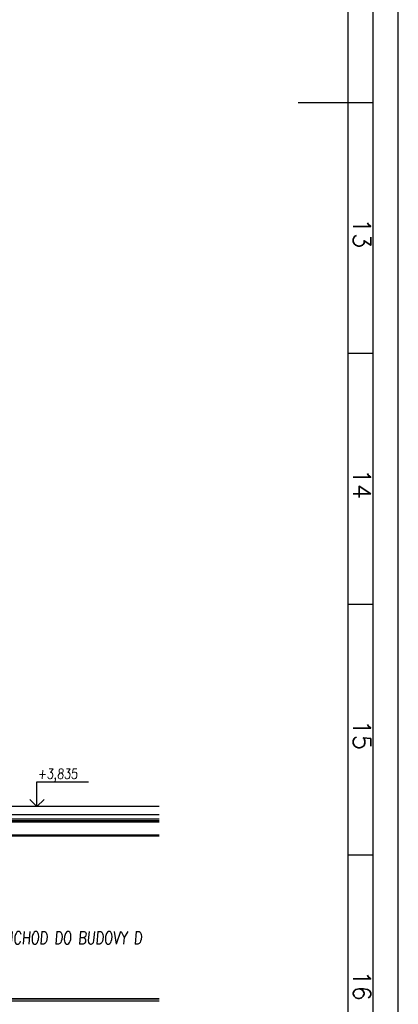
# Model space of a CAD drawing. Header units: millimetres. Extents: x 171 to 266814, y 44 to 350448.
# Tile 68 of 105: x 34615 to 42171, y 41523 to 61151. Entities that reach past the tile are written whole.
import ezdxf
from ezdxf.enums import TextEntityAlignment as Align

# ---------------------------------------------------------------- set-up
doc = ezdxf.new("R2010")
doc.units = ezdxf.units.MM
doc.header["$LTSCALE"] = 100
for name, color, linetype in [('1_RÁMEČEK', 7, 'Continuous'), ('KOTY', 7, 'Continuous'), ('TENKA', 253, 'Continuous'), ('TLUSTA', 2, 'Continuous')]:
    doc.layers.add(name, color=color, linetype=linetype)
doc.styles.add('CS-ROMANS', font='romans.shx', dxfattribs={"width": 0.75, "oblique": 5})
doc.styles.add('ROMANS', font='romans.shx', dxfattribs={"width": 0.75, "oblique": 5, "height": 200})
doc.styles.get("Standard").update_dxf_attribs({"font": 'arial.ttf'})

msp = doc.modelspace()

# ---------------------------------------------------------------- linework, layer by layer
at = {"layer": '1_RÁMEČEK', "color": 140, "linetype": 'Continuous'}
msp.add_line((41670.69, 59493.55), (40170.69, 59493.55), dxfattribs=at)
at = {"layer": '1_RÁMEČEK', "linetype": 'Continuous'}
for p, q in [((41670.69, 54493.55), (41170.69, 54493.55)), ((41670.69, 49493.55), (41170.69, 49493.55)), ((41670.69, 44493.55), (41170.69, 44493.55))]:
    msp.add_line(p, q, dxfattribs=at)
for points in [[(170.69, 118943.55), (170.69, 43.55), (42170.69, 43.55), (42170.69, 118943.55)], [(670.69, 117443.55), (670.69, 543.55), (41670.69, 543.55), (41670.69, 117443.55)]]:
    msp.add_lwpolyline(points, close=True, dxfattribs=at)
at = {"layer": '1_RÁMEČEK', "color": 140, "linetype": 'Continuous'}
msp.add_lwpolyline([(1170.69, 116943.55), (1170.69, 1043.55), (41170.69, 1043.55), (41170.69, 116943.55)], close=True, dxfattribs=at)
at = {"layer": 'KOTY', "color": 253}
for p, q in [((34959.632, 45463.396), (34959.632, 45956.633)), ((34959.632, 45956.633), (35990.39, 45956.633)), ((34959.632, 45463.396), (34818.21, 45604.817)), ((34959.632, 45463.396), (35101.053, 45604.817))]:
    msp.add_line(p, q, dxfattribs=at)
at = {"layer": 'TENKA', "color": 253, "ltscale": 20}
for p, q in [((33973.671, 45218.396), (37396.754, 45218.396)), ((33973.671, 45183.396), (37396.754, 45183.396)), ((33973.671, 45163.396), (37396.754, 45163.396)), ((34171.783, 45303.396), (37396.754, 45303.396)), ((33973.671, 44903.396), (37396.754, 44903.396)), ((33973.671, 44883.396), (37396.754, 44883.396)), ((33973.671, 44883.396), (37396.754, 44883.396)), ((33973.671, 41628.396), (37396.754, 41628.396)), ((33973.671, 41628.396), (37396.754, 41628.396)), ((33973.671, 41593.396), (37396.754, 41593.396))]:
    msp.add_line(p, q, dxfattribs=at)
at = {"layer": 'TLUSTA', "color": 253, "ltscale": 20}
for p, q in [((37396.754, 45463.396), (34171.783, 45463.396)), ((33973.671, 44883.396), (37396.754, 44883.396)), ((37396.754, 41628.396), (33973.671, 41628.396))]:
    msp.add_line(p, q, dxfattribs=at)

# ---------------------------------------------------------------- texts
at = {"layer": '1_RÁMEČEK', "linetype": 'Continuous', "style": 'ROMANS'}
for s, p in [('13', (41270.69, 56893.55)), ('14', (41270.69, 51893.55)), ('15', (41270.69, 46893.55)), ('16', (41270.69, 41893.55))]:
    msp.add_text(s, height=350, rotation=270, dxfattribs=at).set_placement(p, align=Align.CENTER)
at = {"layer": 'KOTY', "color": 253, "insert": (34975.706, 46216.889), "char_height": 200, "attachment_point": 1}
msp.add_mtext_dynamic_manual_height_columns('{\\Fromans|c238;\\Q5;\\W0.8;+3,835}', width=1936.17472, gutter_width=12.5, heights=[0], dxfattribs=at)
at = {"layer": 'KOTY', "color": 253, "insert": (33969.879, 42847.28), "char_height": 250, "width": 4486.3325, "attachment_point": 4, "style": 'CS-ROMANS'}
msp.add_mtext('\\A1;PRŮCHOD DO BUDOVY D', dxfattribs=at)

doc.saveas('drawing.dxf')
